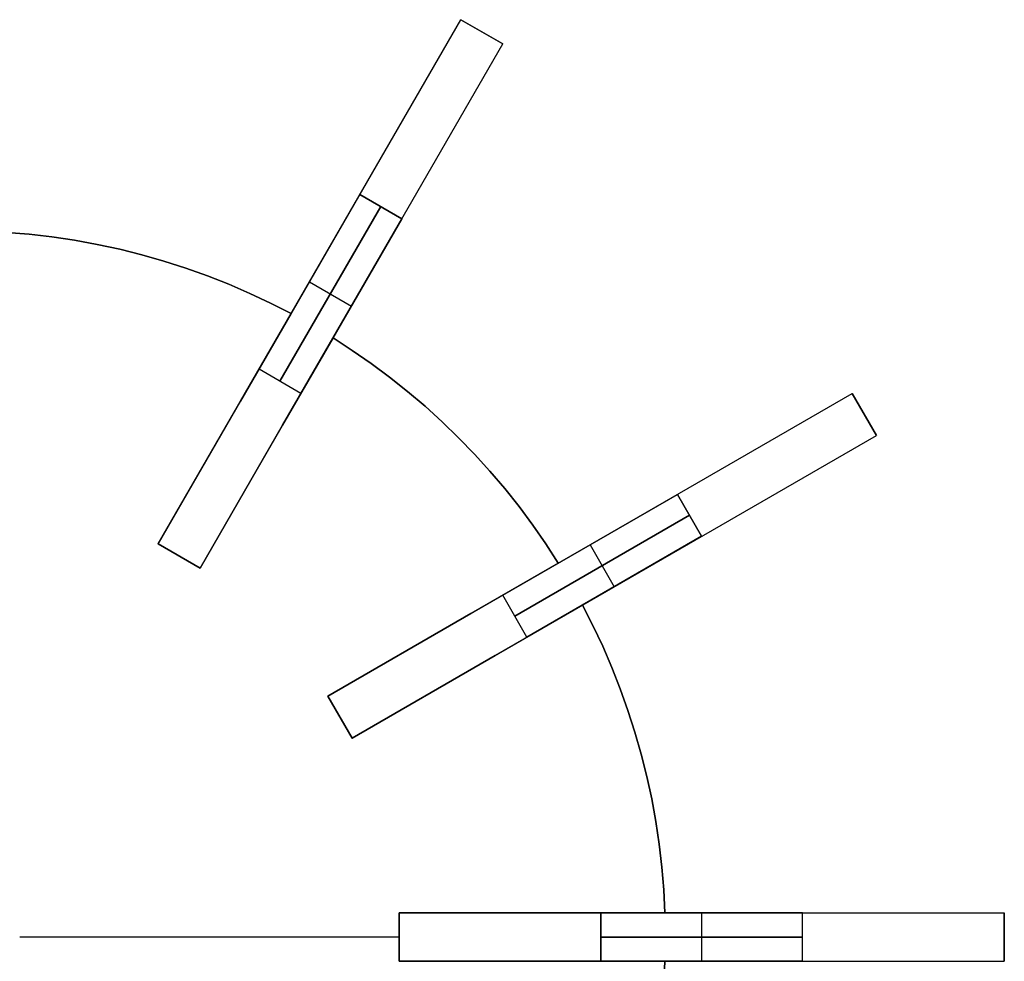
# Model space of a CAD drawing. Header units: millimetres. Extents: x 161 to 3923, y -487 to 1291.
# Tile 30 of 40: x 3055 to 3299, y 761 to 995. Entities that reach past the tile are written whole.
import ezdxf

# ---------------------------------------------------------------- set-up
doc = ezdxf.new("R2010")
doc.units = ezdxf.units.MM
doc.layers.add('Predeterminada', color=7, linetype='Continuous')

msp = doc.modelspace()

# ---------------------------------------------------------------- linework, layer by layer
at = {"layer": 'Predeterminada', "color": 254, "true_color": 0xf3e5b7}
for points in [[(3088.85, 864.62), (3163.85, 994.52)], [(3174.24, 988.52), (3163.85, 994.52)], [(3174.24, 988.52), (3163.85, 994.52)], [(3163.85, 994.52), (3174.24, 988.52)], [(3099.24, 858.62), (3174.24, 988.52)], [(3138.85, 951.22), (3113.85, 907.92)], [(3113.85, 907.92), (3138.85, 951.22)], [(3138.85, 951.22), (3149.24, 945.22)], [(3149.24, 945.22), (3138.85, 951.22)], [(3144.04, 948.22), (3119.04, 904.92)], [(3119.04, 904.92), (3144.04, 948.22)], [(3124.24, 901.92), (3149.24, 945.22)], [(3149.24, 945.22), (3124.24, 901.92)], [(3045.54, 942.12), (3051.22, 941.83), (3056.89, 941.36), (3062.54, 940.7), (3068.16, 939.86), (3073.76, 938.84), (3079.32, 937.64), (3084.83, 936.26), (3090.3, 934.7), (3095.72, 932.96), (3101.08, 931.05), (3106.37, 928.96), (3111.59, 926.7), (3116.73, 924.28), (3121.79, 921.69)], [(3121.79, 921.69), (3116.73, 924.28), (3111.59, 926.7), (3106.37, 928.96), (3101.08, 931.05), (3095.72, 932.96), (3090.3, 934.7), (3084.83, 936.26), (3079.32, 937.64), (3073.76, 938.84), (3068.16, 939.86), (3062.54, 940.7), (3056.89, 941.36), (3051.22, 941.83), (3045.54, 942.12)], [(3045.54, 942.12), (3051.22, 941.83), (3056.89, 941.36), (3062.54, 940.7), (3068.16, 939.86), (3073.76, 938.84), (3079.32, 937.64), (3084.83, 936.26), (3090.3, 934.7), (3095.72, 932.96), (3101.08, 931.05), (3106.37, 928.96), (3111.59, 926.7), (3116.73, 924.28), (3121.79, 921.69)], [(3126.35, 929.57), (3136.74, 923.57)], [(3126.35, 929.57), (3136.74, 923.57)], [(3121.79, 921.69), (3109.29, 900.02)], [(3109.29, 900.02), (3121.79, 921.69)], [(3119.68, 894.02), (3132.19, 915.69)], [(3132.19, 915.69), (3119.68, 894.02)], [(3132.19, 915.69), (3136.96, 912.6), (3141.63, 909.36), (3146.2, 905.96), (3150.65, 902.42), (3154.99, 898.74), (3159.2, 894.92), (3163.29, 890.96), (3167.24, 886.88), (3171.06, 882.67), (3174.74, 878.33), (3178.28, 873.88), (3181.68, 869.31), (3184.92, 864.64), (3188.01, 859.87)], [(3188.01, 859.87), (3184.92, 864.64), (3181.68, 869.31), (3178.28, 873.88), (3174.74, 878.33), (3171.06, 882.67), (3167.24, 886.88), (3163.29, 890.96), (3159.2, 894.92), (3154.99, 898.74), (3150.65, 902.42), (3146.2, 905.96), (3141.63, 909.36), (3136.96, 912.6), (3132.19, 915.69)], [(3132.19, 915.69), (3136.96, 912.6), (3141.63, 909.36), (3146.2, 905.96), (3150.65, 902.42), (3154.99, 898.74), (3159.2, 894.92), (3163.29, 890.96), (3167.24, 886.88), (3171.06, 882.67), (3174.74, 878.33), (3178.28, 873.88), (3181.68, 869.31), (3184.92, 864.64), (3188.01, 859.87)], [(3124.24, 901.92), (3113.85, 907.92)], [(3124.24, 901.92), (3113.85, 907.92)], [(3130.94, 826.92), (3260.84, 901.92)], [(3266.84, 891.52), (3260.84, 901.92)], [(3266.84, 891.52), (3260.84, 901.92)], [(3260.84, 901.92), (3266.84, 891.52)], [(3109.29, 900.02), (3088.85, 864.62)], [(3088.85, 864.62), (3109.29, 900.02)], [(3099.24, 858.62), (3119.68, 894.02)], [(3119.68, 894.02), (3099.24, 858.62)], [(3136.94, 816.52), (3266.84, 891.52)], [(3217.54, 876.92), (3174.24, 851.92)], [(3174.24, 851.92), (3217.54, 876.92)], [(3217.54, 876.92), (3223.54, 866.52)], [(3223.54, 866.52), (3217.54, 876.92)], [(3220.54, 871.72), (3177.24, 846.72)], [(3177.24, 846.72), (3220.54, 871.72)], [(3180.24, 841.52), (3223.54, 866.52)], [(3223.54, 866.52), (3180.24, 841.52)], [(3088.85, 864.62), (3099.24, 858.62)], [(3088.85, 864.62), (3099.24, 858.62)], [(3088.85, 864.62), (3099.24, 858.62)], [(3099.24, 858.62), (3088.85, 864.62)], [(3088.85, 864.62), (3099.24, 858.62)], [(3088.85, 864.62), (3099.24, 858.62)], [(3088.85, 864.62), (3099.24, 858.62)], [(3195.89, 864.42), (3201.89, 854.02)], [(3195.89, 864.42), (3201.89, 854.02)], [(3188.01, 859.87), (3166.34, 847.36)], [(3166.34, 847.36), (3188.01, 859.87)], [(3180.24, 841.52), (3174.24, 851.92)], [(3180.24, 841.52), (3174.24, 851.92)], [(3172.34, 836.96), (3194.01, 849.47)], [(3194.01, 849.47), (3172.34, 836.96)], [(3194.01, 849.47), (3196.6, 844.41), (3199.02, 839.27), (3201.28, 834.05), (3203.37, 828.75), (3205.28, 823.4), (3207.02, 817.98), (3208.58, 812.51), (3209.96, 807), (3211.16, 801.44), (3212.18, 795.84), (3213.02, 790.22), (3213.68, 784.57), (3214.15, 778.9), (3214.44, 773.22)], [(3214.44, 773.22), (3214.15, 778.9), (3213.68, 784.57), (3213.02, 790.22), (3212.18, 795.84), (3211.16, 801.44), (3209.96, 807), (3208.58, 812.51), (3207.02, 817.98), (3205.28, 823.4), (3203.37, 828.75), (3201.28, 834.05), (3199.02, 839.27), (3196.6, 844.41), (3194.01, 849.47)], [(3194.01, 849.47), (3196.6, 844.41), (3199.02, 839.27), (3201.28, 834.05), (3203.37, 828.75), (3205.28, 823.4), (3207.02, 817.98), (3208.58, 812.51), (3209.96, 807), (3211.16, 801.44), (3212.18, 795.84), (3213.02, 790.22), (3213.68, 784.57), (3214.15, 778.9), (3214.44, 773.22)], [(3166.34, 847.36), (3130.94, 826.92)], [(3130.94, 826.92), (3166.34, 847.36)], [(3136.94, 816.52), (3172.34, 836.96)], [(3172.34, 836.96), (3136.94, 816.52)], [(3130.94, 826.92), (3136.94, 816.52)], [(3130.94, 826.92), (3136.94, 816.52)], [(3130.94, 826.92), (3136.94, 816.52)], [(3136.94, 816.52), (3130.94, 826.92)], [(3130.94, 826.92), (3136.94, 816.52)], [(3130.94, 826.92), (3136.94, 816.52)], [(3148.54, 773.22), (3148.54, 761.22)], [(3148.54, 761.22), (3148.54, 773.22)], [(3148.54, 773.22), (3148.54, 761.22)], [(3148.54, 773.22), (3148.54, 761.22)], [(3189.42, 773.22), (3148.54, 773.22)], [(3148.54, 773.22), (3189.42, 773.22)], [(3148.54, 773.22), (3148.54, 761.22)], [(3148.54, 773.22), (3148.54, 761.22)], [(3148.54, 773.22), (3298.54, 773.22)], [(3214.44, 773.22), (3189.42, 773.22)], [(3189.42, 773.22), (3214.44, 773.22)], [(3248.54, 773.22), (3198.54, 773.22)], [(3198.54, 773.22), (3248.54, 773.22)], [(3198.54, 773.22), (3198.54, 761.22)], [(3198.54, 761.22), (3198.54, 773.22)], [(3223.54, 773.22), (3223.54, 761.22)], [(3223.54, 773.22), (3223.54, 761.22)], [(3248.54, 761.22), (3248.54, 773.22)], [(3248.54, 761.22), (3248.54, 773.22)], [(3298.54, 761.22), (3298.54, 773.22)], [(3298.54, 761.22), (3298.54, 773.22)], [(3298.54, 773.22), (3298.54, 761.22)], [(3148.54, 767.22), (3054.54, 767.22)], [(3148.54, 767.22), (3054.54, 767.22)], [(3248.54, 767.22), (3198.54, 767.22)], [(3198.54, 767.22), (3248.54, 767.22)], [(3148.54, 761.22), (3189.42, 761.22)], [(3189.42, 761.22), (3148.54, 761.22)], [(3148.54, 761.22), (3298.54, 761.22)], [(3189.42, 761.22), (3214.44, 761.22)], [(3214.44, 761.22), (3189.42, 761.22)], [(3214.44, 761.22), (3214.15, 755.54), (3213.68, 749.87), (3213.02, 744.22), (3212.18, 738.6), (3211.16, 733), (3209.96, 727.44), (3208.58, 721.93), (3207.02, 716.46), (3205.28, 711.04), (3203.37, 705.69), (3201.28, 700.4), (3199.02, 695.18), (3196.6, 690.03), (3194.01, 684.97)], [(3194.01, 684.97), (3196.6, 690.03), (3199.02, 695.18), (3201.28, 700.4), (3203.37, 705.69), (3205.28, 711.04), (3207.02, 716.46), (3208.58, 721.93), (3209.96, 727.44), (3211.16, 733), (3212.18, 738.6), (3213.02, 744.22), (3213.68, 749.87), (3214.15, 755.54), (3214.44, 761.22)], [(3214.44, 761.22), (3214.15, 755.54), (3213.68, 749.87), (3213.02, 744.22), (3212.18, 738.6), (3211.16, 733), (3209.96, 727.44), (3208.58, 721.93), (3207.02, 716.46), (3205.28, 711.04), (3203.37, 705.69), (3201.28, 700.4), (3199.02, 695.18), (3196.6, 690.03), (3194.01, 684.97)], [(3198.54, 761.22), (3248.54, 761.22)], [(3248.54, 761.22), (3198.54, 761.22)]]:
    msp.add_lwpolyline(points, dxfattribs=at)
at = {"layer": 'Predeterminada', "color": 254, "true_color": 0xf3e5b7, "extrusion": (0.866025, -0.5, 1.53665e-14)}
msp.add_lwpolyline([(2443.2, 1096.04), (2443.17, 1097.74), (2443.09, 1099.45), (2442.94, 1101.15), (2442.74, 1102.84), (2442.48, 1104.53), (2442.16, 1106.21), (2441.78, 1107.87), (2441.35, 1109.53), (2440.86, 1111.16), (2440.32, 1112.78), (2439.72, 1114.38), (2439.06, 1115.96), (2438.36, 1117.51), (2437.6, 1119.04), (2436.79, 1120.54), (2435.92, 1122.01), (2435.01, 1123.46), (2434.05, 1124.87), (2433.04, 1126.25), (2431.99, 1127.59), (2430.89, 1128.9), (2429.75, 1130.16), (2428.56, 1131.39), (2427.33, 1132.58), (2426.06, 1133.72), (2424.76, 1134.82), (2423.42, 1135.88), (2422.04, 1136.88), (2420.63, 1137.84), (2419.18, 1138.76), (2417.71, 1139.62), (2416.21, 1140.43), (2414.68, 1141.19), (2413.12, 1141.9), (2411.55, 1142.55), (2409.95, 1143.15), (2408.33, 1143.69), (2406.69, 1144.18), (2405.04, 1144.61), (2403.38, 1144.99), (2401.7, 1145.31), (2400.01, 1145.57), (2398.32, 1145.77), (2396.62, 1145.92), (2394.91, 1146.01), (2393.2, 1146.04)], dxfattribs=at)
at = {"layer": 'Predeterminada', "color": 254, "true_color": 0xf3e5b7, "extrusion": (0.866025, -0.5, -9.55219e-15)}
msp.add_lwpolyline([(2393.2, 696.04), (2394.91, 696.06), (2396.62, 696.15), (2398.32, 696.3), (2400.01, 696.5), (2401.7, 696.76), (2403.38, 697.08), (2405.04, 697.46), (2406.69, 697.89), (2408.33, 698.38), (2409.95, 698.92), (2411.55, 699.52), (2413.12, 700.18), (2414.68, 700.88), (2416.21, 701.64), (2417.71, 702.45), (2419.18, 703.31), (2420.63, 704.23), (2422.04, 705.19), (2423.42, 706.2), (2424.76, 707.25), (2426.06, 708.35), (2427.33, 709.49), (2428.56, 710.68), (2429.75, 711.91), (2430.89, 713.18), (2431.99, 714.48), (2433.04, 715.82), (2434.05, 717.2), (2435.01, 718.61), (2435.92, 720.06), (2436.79, 721.53), (2437.6, 723.03), (2438.36, 724.56), (2439.06, 726.12), (2439.72, 727.69), (2440.32, 729.29), (2440.86, 730.91), (2441.35, 732.55), (2441.78, 734.2), (2442.16, 735.86), (2442.48, 737.54), (2442.74, 739.23), (2442.94, 740.92), (2443.09, 742.62), (2443.17, 744.33), (2443.2, 746.04)], dxfattribs=at)
at = {"layer": 'Predeterminada', "color": 254, "true_color": 0xf3e5b7, "extrusion": (1, 0, 0)}
for points in [[(994.52, 746.04), (994.52, 1096.04)], [(991.52, 746.04), (991.52, 1096.04)], [(988.52, 746.04), (988.52, 1096.04)], [(929.57, 696.04), (929.57, 1146.04)], [(923.57, 696.04), (923.57, 1146.04)], [(921.69, 924.04), (921.69, 936.04)], [(915.69, 924.04), (915.69, 936.04)], [(901.92, 771.04), (901.92, 1121.04)], [(896.72, 771.04), (896.72, 1121.04)], [(891.52, 771.04), (891.52, 1121.04)], [(864.62, 924.04), (864.62, 746.04)], [(864.62, 1096.04), (864.62, 936.04)], [(864.42, 721.04), (864.42, 1171.04)], [(861.62, 924.04), (861.62, 746.04)], [(861.62, 1096.04), (861.62, 936.04)], [(859.87, 924.04), (859.87, 936.04)], [(858.62, 924.04), (858.62, 746.04)], [(858.62, 1096.04), (858.62, 936.04)], [(854.02, 721.04), (854.02, 1171.04)], [(849.47, 924.04), (849.47, 936.04)], [(826.92, 924.04), (826.92, 771.04)], [(826.92, 1121.04), (826.92, 936.04)], [(821.72, 924.04), (821.72, 771.04)], [(821.72, 1121.04), (821.72, 936.04)], [(816.52, 924.04), (816.52, 771.04)], [(816.52, 1121.04), (816.52, 936.04)], [(773.22, 924.04), (773.22, 796.04)], [(773.22, 1146.04), (773.22, 936.04)], [(773.22, 924.04), (773.22, 936.04)], [(773.22, 746.04), (773.22, 1196.04)], [(773.22, 796.04), (773.22, 1146.04)], [(767.22, 936.04), (767.22, 924.04)], [(767.22, 924.04), (767.22, 796.04)], [(767.22, 1146.04), (767.22, 936.04)], [(767.22, 796.04), (767.22, 1146.04)], [(761.22, 924.04), (761.22, 796.04)], [(761.22, 1146.04), (761.22, 936.04)], [(761.22, 924.04), (761.22, 936.04)], [(761.22, 746.04), (761.22, 1196.04)], [(761.22, 796.04), (761.22, 1146.04)]]:
    msp.add_lwpolyline(points, dxfattribs=at)
at = {"layer": 'Predeterminada', "color": 254, "true_color": 0xf3e5b7, "extrusion": (0.866025, -0.5, 2.22587e-13)}
msp.add_lwpolyline([(2443.2, 1096.04), (2443.17, 1097.74), (2443.09, 1099.45), (2442.94, 1101.15), (2442.74, 1102.84), (2442.48, 1104.53), (2442.16, 1106.21), (2441.78, 1107.87), (2441.35, 1109.53), (2440.86, 1111.16), (2440.32, 1112.78), (2439.72, 1114.38), (2439.06, 1115.96), (2438.36, 1117.51), (2437.6, 1119.04), (2436.79, 1120.54), (2435.92, 1122.01), (2435.01, 1123.46), (2434.05, 1124.87), (2433.04, 1126.25), (2431.99, 1127.59), (2430.89, 1128.9), (2429.75, 1130.16), (2428.56, 1131.39), (2427.33, 1132.58), (2426.06, 1133.72), (2424.76, 1134.82), (2423.42, 1135.88), (2422.04, 1136.88), (2420.63, 1137.84), (2419.18, 1138.76), (2417.71, 1139.62), (2416.21, 1140.43), (2414.68, 1141.19), (2413.12, 1141.9), (2411.55, 1142.55), (2409.95, 1143.15), (2408.33, 1143.69), (2406.69, 1144.18), (2405.04, 1144.61), (2403.38, 1144.99), (2401.7, 1145.31), (2400.01, 1145.57), (2398.32, 1145.77), (2396.62, 1145.92), (2394.91, 1146.01), (2393.2, 1146.04)], dxfattribs=at)
at = {"layer": 'Predeterminada', "color": 254, "true_color": 0xf3e5b7, "extrusion": (0.866025, -0.5, 2.40384e-13)}
msp.add_lwpolyline([(2393.2, 696.04), (2394.91, 696.06), (2396.62, 696.15), (2398.32, 696.3), (2400.01, 696.5), (2401.7, 696.76), (2403.38, 697.08), (2405.04, 697.46), (2406.69, 697.89), (2408.33, 698.38), (2409.95, 698.92), (2411.55, 699.52), (2413.12, 700.18), (2414.68, 700.88), (2416.21, 701.64), (2417.71, 702.45), (2419.18, 703.31), (2420.63, 704.23), (2422.04, 705.19), (2423.42, 706.2), (2424.76, 707.25), (2426.06, 708.35), (2427.33, 709.49), (2428.56, 710.68), (2429.75, 711.91), (2430.89, 713.18), (2431.99, 714.48), (2433.04, 715.82), (2434.05, 717.2), (2435.01, 718.61), (2435.92, 720.06), (2436.79, 721.53), (2437.6, 723.03), (2438.36, 724.56), (2439.06, 726.12), (2439.72, 727.69), (2440.32, 729.29), (2440.86, 730.91), (2441.35, 732.55), (2441.78, 734.2), (2442.16, 735.86), (2442.48, 737.54), (2442.74, 739.23), (2442.94, 740.92), (2443.09, 742.62), (2443.17, 744.33), (2443.2, 746.04)], dxfattribs=at)
at = {"layer": 'Predeterminada', "color": 254, "true_color": 0xf3e5b7, "extrusion": (0.866025, -0.5, 1.14979e-14)}
msp.add_lwpolyline([(2443.2, 1096.04), (2443.17, 1097.74), (2443.09, 1099.45), (2442.94, 1101.15), (2442.74, 1102.84), (2442.48, 1104.53), (2442.16, 1106.21), (2441.78, 1107.87), (2441.35, 1109.53), (2440.86, 1111.16), (2440.32, 1112.78), (2439.72, 1114.38), (2439.06, 1115.96), (2438.36, 1117.51), (2437.6, 1119.04), (2436.79, 1120.54), (2435.92, 1122.01), (2435.01, 1123.46), (2434.05, 1124.87), (2433.04, 1126.25), (2431.99, 1127.59), (2430.89, 1128.9), (2429.75, 1130.16), (2428.56, 1131.39), (2427.33, 1132.58), (2426.06, 1133.72), (2424.76, 1134.82), (2423.42, 1135.88), (2422.04, 1136.88), (2420.63, 1137.84), (2419.18, 1138.76), (2417.71, 1139.62), (2416.21, 1140.43), (2414.68, 1141.19), (2413.12, 1141.9), (2411.55, 1142.55), (2409.95, 1143.15), (2408.33, 1143.69), (2406.69, 1144.18), (2405.04, 1144.61), (2403.38, 1144.99), (2401.7, 1145.31), (2400.01, 1145.57), (2398.32, 1145.77), (2396.62, 1145.92), (2394.91, 1146.01), (2393.2, 1146.04)], dxfattribs=at)
at = {"layer": 'Predeterminada', "color": 254, "true_color": 0xf3e5b7, "extrusion": (0.866025, -0.5, -8.83495e-15)}
msp.add_lwpolyline([(2393.2, 696.04), (2394.91, 696.06), (2396.62, 696.15), (2398.32, 696.3), (2400.01, 696.5), (2401.7, 696.76), (2403.38, 697.08), (2405.04, 697.46), (2406.69, 697.89), (2408.33, 698.38), (2409.95, 698.92), (2411.55, 699.52), (2413.12, 700.18), (2414.68, 700.88), (2416.21, 701.64), (2417.71, 702.45), (2419.18, 703.31), (2420.63, 704.23), (2422.04, 705.19), (2423.42, 706.2), (2424.76, 707.25), (2426.06, 708.35), (2427.33, 709.49), (2428.56, 710.68), (2429.75, 711.91), (2430.89, 713.18), (2431.99, 714.48), (2433.04, 715.82), (2434.05, 717.2), (2435.01, 718.61), (2435.92, 720.06), (2436.79, 721.53), (2437.6, 723.03), (2438.36, 724.56), (2439.06, 726.12), (2439.72, 727.69), (2440.32, 729.29), (2440.86, 730.91), (2441.35, 732.55), (2441.78, 734.2), (2442.16, 735.86), (2442.48, 737.54), (2442.74, 739.23), (2442.94, 740.92), (2443.09, 742.62), (2443.17, 744.33), (2443.2, 746.04)], dxfattribs=at)
at = {"layer": 'Predeterminada', "color": 254, "true_color": 0xf3e5b7, "extrusion": (0.866025, -0.5, 1.97118e-14)}
msp.add_lwpolyline([(2293.2, 746.04), (2293.23, 744.33), (2293.32, 742.62), (2293.47, 740.92), (2293.67, 739.23), (2293.93, 737.54), (2294.25, 735.86), (2294.63, 734.2), (2295.06, 732.55), (2295.55, 730.91), (2296.09, 729.29), (2296.69, 727.69), (2297.34, 726.12), (2298.05, 724.56), (2298.81, 723.03), (2299.62, 721.53), (2300.48, 720.06), (2301.39, 718.61), (2302.36, 717.2), (2303.36, 715.82), (2304.42, 714.48), (2305.52, 713.18), (2306.66, 711.91), (2307.85, 710.68), (2309.08, 709.49), (2310.34, 708.35), (2311.65, 707.25), (2312.99, 706.2), (2314.37, 705.19), (2315.78, 704.23), (2317.22, 703.31), (2318.7, 702.45), (2320.2, 701.64), (2321.73, 700.88), (2323.28, 700.18), (2324.86, 699.52), (2326.46, 698.92), (2328.08, 698.38), (2329.71, 697.89), (2331.37, 697.46), (2333.03, 697.08), (2334.71, 696.76), (2336.4, 696.5), (2338.09, 696.3), (2339.79, 696.15), (2341.5, 696.06), (2343.2, 696.04)], dxfattribs=at)
at = {"layer": 'Predeterminada', "color": 254, "true_color": 0xf3e5b7, "extrusion": (0.866025, -0.5, -8.02806e-15)}
msp.add_lwpolyline([(2343.2, 1146.04), (2341.5, 1146.01), (2339.79, 1145.92), (2338.09, 1145.77), (2336.4, 1145.57), (2334.71, 1145.31), (2333.03, 1144.99), (2331.37, 1144.61), (2329.71, 1144.18), (2328.08, 1143.69), (2326.46, 1143.15), (2324.86, 1142.55), (2323.28, 1141.9), (2321.73, 1141.19), (2320.2, 1140.43), (2318.7, 1139.62), (2317.22, 1138.76), (2315.78, 1137.84), (2314.37, 1136.88), (2312.99, 1135.88), (2311.65, 1134.82), (2310.34, 1133.72), (2309.08, 1132.58), (2307.85, 1131.39), (2306.66, 1130.16), (2305.52, 1128.9), (2304.42, 1127.59), (2303.36, 1126.25), (2302.36, 1124.87), (2301.39, 1123.46), (2300.48, 1122.01), (2299.62, 1120.54), (2298.81, 1119.04), (2298.05, 1117.51), (2297.34, 1115.96), (2296.69, 1114.38), (2296.09, 1112.78), (2295.55, 1111.16), (2295.06, 1109.53), (2294.63, 1107.87), (2294.25, 1106.21), (2293.93, 1104.53), (2293.67, 1102.84), (2293.47, 1101.15), (2293.32, 1099.45), (2293.23, 1097.74), (2293.2, 1096.04)], dxfattribs=at)
at = {"layer": 'Predeterminada', "color": 254, "true_color": 0xf3e5b7, "extrusion": (0.866025, -0.5, -2.42736e-13)}
msp.add_lwpolyline([(2293.2, 746.04), (2293.23, 744.33), (2293.32, 742.62), (2293.47, 740.92), (2293.67, 739.23), (2293.93, 737.54), (2294.25, 735.86), (2294.63, 734.2), (2295.06, 732.55), (2295.55, 730.91), (2296.09, 729.29), (2296.69, 727.69), (2297.34, 726.12), (2298.05, 724.56), (2298.81, 723.03), (2299.62, 721.53), (2300.48, 720.06), (2301.39, 718.61), (2302.36, 717.2), (2303.36, 715.82), (2304.42, 714.48), (2305.52, 713.18), (2306.66, 711.91), (2307.85, 710.68), (2309.08, 709.49), (2310.34, 708.35), (2311.65, 707.25), (2312.99, 706.2), (2314.37, 705.19), (2315.78, 704.23), (2317.22, 703.31), (2318.7, 702.45), (2320.2, 701.64), (2321.73, 700.88), (2323.28, 700.18), (2324.86, 699.52), (2326.46, 698.92), (2328.08, 698.38), (2329.71, 697.89), (2331.37, 697.46), (2333.03, 697.08), (2334.71, 696.76), (2336.4, 696.5), (2338.09, 696.3), (2339.79, 696.15), (2341.5, 696.06), (2343.2, 696.04)], dxfattribs=at)
at = {"layer": 'Predeterminada', "color": 254, "true_color": 0xf3e5b7, "extrusion": (0.866025, -0.5, 2.23836e-13)}
msp.add_lwpolyline([(2343.2, 1146.04), (2341.5, 1146.01), (2339.79, 1145.92), (2338.09, 1145.77), (2336.4, 1145.57), (2334.71, 1145.31), (2333.03, 1144.99), (2331.37, 1144.61), (2329.71, 1144.18), (2328.08, 1143.69), (2326.46, 1143.15), (2324.86, 1142.55), (2323.28, 1141.9), (2321.73, 1141.19), (2320.2, 1140.43), (2318.7, 1139.62), (2317.22, 1138.76), (2315.78, 1137.84), (2314.37, 1136.88), (2312.99, 1135.88), (2311.65, 1134.82), (2310.34, 1133.72), (2309.08, 1132.58), (2307.85, 1131.39), (2306.66, 1130.16), (2305.52, 1128.9), (2304.42, 1127.59), (2303.36, 1126.25), (2302.36, 1124.87), (2301.39, 1123.46), (2300.48, 1122.01), (2299.62, 1120.54), (2298.81, 1119.04), (2298.05, 1117.51), (2297.34, 1115.96), (2296.69, 1114.38), (2296.09, 1112.78), (2295.55, 1111.16), (2295.06, 1109.53), (2294.63, 1107.87), (2294.25, 1106.21), (2293.93, 1104.53), (2293.67, 1102.84), (2293.47, 1101.15), (2293.32, 1099.45), (2293.23, 1097.74), (2293.2, 1096.04)], dxfattribs=at)
at = {"layer": 'Predeterminada', "color": 254, "true_color": 0xf3e5b7, "extrusion": (0.866025, -0.5, -6.48538e-14)}
msp.add_lwpolyline([(2293.2, 746.04), (2293.23, 744.33), (2293.32, 742.62), (2293.47, 740.92), (2293.67, 739.23), (2293.93, 737.54), (2294.25, 735.86), (2294.63, 734.2), (2295.06, 732.55), (2295.55, 730.91), (2296.09, 729.29), (2296.69, 727.69), (2297.34, 726.12), (2298.05, 724.56), (2298.81, 723.03), (2299.62, 721.53), (2300.48, 720.06), (2301.39, 718.61), (2302.36, 717.2), (2303.36, 715.82), (2304.42, 714.48), (2305.52, 713.18), (2306.66, 711.91), (2307.85, 710.68), (2309.08, 709.49), (2310.34, 708.35), (2311.65, 707.25), (2312.99, 706.2), (2314.37, 705.19), (2315.78, 704.23), (2317.22, 703.31), (2318.7, 702.45), (2320.2, 701.64), (2321.73, 700.88), (2323.28, 700.18), (2324.86, 699.52), (2326.46, 698.92), (2328.08, 698.38), (2329.71, 697.89), (2331.37, 697.46), (2333.03, 697.08), (2334.71, 696.76), (2336.4, 696.5), (2338.09, 696.3), (2339.79, 696.15), (2341.5, 696.06), (2343.2, 696.04)], dxfattribs=at)
at = {"layer": 'Predeterminada', "color": 254, "true_color": 0xf3e5b7, "extrusion": (0.866025, -0.5, 8.98047e-14)}
msp.add_lwpolyline([(2343.2, 1146.04), (2341.5, 1146.01), (2339.79, 1145.92), (2338.09, 1145.77), (2336.4, 1145.57), (2334.71, 1145.31), (2333.03, 1144.99), (2331.37, 1144.61), (2329.71, 1144.18), (2328.08, 1143.69), (2326.46, 1143.15), (2324.86, 1142.55), (2323.28, 1141.9), (2321.73, 1141.19), (2320.2, 1140.43), (2318.7, 1139.62), (2317.22, 1138.76), (2315.78, 1137.84), (2314.37, 1136.88), (2312.99, 1135.88), (2311.65, 1134.82), (2310.34, 1133.72), (2309.08, 1132.58), (2307.85, 1131.39), (2306.66, 1130.16), (2305.52, 1128.9), (2304.42, 1127.59), (2303.36, 1126.25), (2302.36, 1124.87), (2301.39, 1123.46), (2300.48, 1122.01), (2299.62, 1120.54), (2298.81, 1119.04), (2298.05, 1117.51), (2297.34, 1115.96), (2296.69, 1114.38), (2296.09, 1112.78), (2295.55, 1111.16), (2295.06, 1109.53), (2294.63, 1107.87), (2294.25, 1106.21), (2293.93, 1104.53), (2293.67, 1102.84), (2293.47, 1101.15), (2293.32, 1099.45), (2293.23, 1097.74), (2293.2, 1096.04)], dxfattribs=at)
at = {"layer": 'Predeterminada', "color": 254, "true_color": 0xf3e5b7, "extrusion": (-0.5, 0.866025, 2.71143e-14)}
msp.add_lwpolyline([(-3274.93, 1121.04), (-3274.9, 1122.74), (-3274.81, 1124.45), (-3274.67, 1126.15), (-3274.46, 1127.84), (-3274.2, 1129.53), (-3273.88, 1131.21), (-3273.51, 1132.87), (-3273.08, 1134.53), (-3272.59, 1136.16), (-3272.04, 1137.78), (-3271.44, 1139.38), (-3270.79, 1140.96), (-3270.08, 1142.51), (-3269.32, 1144.04), (-3268.51, 1145.54), (-3267.65, 1147.01), (-3266.74, 1148.46), (-3265.78, 1149.87), (-3264.77, 1151.25), (-3263.72, 1152.59), (-3262.62, 1153.9), (-3261.47, 1155.16), (-3260.29, 1156.39), (-3259.06, 1157.58), (-3257.79, 1158.72), (-3256.49, 1159.82), (-3255.14, 1160.88), (-3253.76, 1161.88), (-3252.35, 1162.84), (-3250.91, 1163.76), (-3249.44, 1164.62), (-3247.93, 1165.43), (-3246.4, 1166.19), (-3244.85, 1166.9), (-3243.27, 1167.55), (-3241.67, 1168.15), (-3240.06, 1168.69), (-3238.42, 1169.18), (-3236.77, 1169.61), (-3235.1, 1169.99), (-3233.43, 1170.31), (-3231.74, 1170.57), (-3230.04, 1170.77), (-3228.34, 1170.92), (-3226.64, 1171.01), (-3224.93, 1171.04)], dxfattribs=at)
at = {"layer": 'Predeterminada', "color": 254, "true_color": 0xf3e5b7, "extrusion": (-0.5, 0.866025, -2.18326e-14)}
msp.add_lwpolyline([(-3224.93, 721.04), (-3226.64, 721.06), (-3228.34, 721.15), (-3230.04, 721.3), (-3231.74, 721.5), (-3233.43, 721.76), (-3235.1, 722.08), (-3236.77, 722.46), (-3238.42, 722.89), (-3240.06, 723.38), (-3241.67, 723.92), (-3243.27, 724.52), (-3244.85, 725.18), (-3246.4, 725.88), (-3247.93, 726.64), (-3249.44, 727.45), (-3250.91, 728.31), (-3252.35, 729.23), (-3253.76, 730.19), (-3255.14, 731.2), (-3256.49, 732.25), (-3257.79, 733.35), (-3259.06, 734.49), (-3260.29, 735.68), (-3261.47, 736.91), (-3262.62, 738.18), (-3263.72, 739.48), (-3264.77, 740.82), (-3265.78, 742.2), (-3266.74, 743.61), (-3267.65, 745.06), (-3268.51, 746.53), (-3269.32, 748.03), (-3270.08, 749.56), (-3270.79, 751.12), (-3271.44, 752.69), (-3272.04, 754.29), (-3272.59, 755.91), (-3273.08, 757.55), (-3273.51, 759.2), (-3273.88, 760.86), (-3274.2, 762.54), (-3274.46, 764.23), (-3274.67, 765.92), (-3274.81, 767.62), (-3274.9, 769.33), (-3274.93, 771.04)], dxfattribs=at)
at = {"layer": 'Predeterminada', "color": 254, "true_color": 0xf3e5b7, "extrusion": (-0.5, 0.866025, 1.13365e-15)}
msp.add_lwpolyline([(-3274.93, 1121.04), (-3274.9, 1122.74), (-3274.81, 1124.45), (-3274.67, 1126.15), (-3274.46, 1127.84), (-3274.2, 1129.53), (-3273.88, 1131.21), (-3273.51, 1132.87), (-3273.08, 1134.53), (-3272.59, 1136.16), (-3272.04, 1137.78), (-3271.44, 1139.38), (-3270.79, 1140.96), (-3270.08, 1142.51), (-3269.32, 1144.04), (-3268.51, 1145.54), (-3267.65, 1147.01), (-3266.74, 1148.46), (-3265.78, 1149.87), (-3264.77, 1151.25), (-3263.72, 1152.59), (-3262.62, 1153.9), (-3261.47, 1155.16), (-3260.29, 1156.39), (-3259.06, 1157.58), (-3257.79, 1158.72), (-3256.49, 1159.82), (-3255.14, 1160.88), (-3253.76, 1161.88), (-3252.35, 1162.84), (-3250.91, 1163.76), (-3249.44, 1164.62), (-3247.93, 1165.43), (-3246.4, 1166.19), (-3244.85, 1166.9), (-3243.27, 1167.55), (-3241.67, 1168.15), (-3240.06, 1168.69), (-3238.42, 1169.18), (-3236.77, 1169.61), (-3235.1, 1169.99), (-3233.43, 1170.31), (-3231.74, 1170.57), (-3230.04, 1170.77), (-3228.34, 1170.92), (-3226.64, 1171.01), (-3224.93, 1171.04)], dxfattribs=at)
at = {"layer": 'Predeterminada', "color": 254, "true_color": 0xf3e5b7, "extrusion": (-0.5, 0.866025, 4.25452e-15)}
msp.add_lwpolyline([(-3224.93, 721.04), (-3226.64, 721.06), (-3228.34, 721.15), (-3230.04, 721.3), (-3231.74, 721.5), (-3233.43, 721.76), (-3235.1, 722.08), (-3236.77, 722.46), (-3238.42, 722.89), (-3240.06, 723.38), (-3241.67, 723.92), (-3243.27, 724.52), (-3244.85, 725.18), (-3246.4, 725.88), (-3247.93, 726.64), (-3249.44, 727.45), (-3250.91, 728.31), (-3252.35, 729.23), (-3253.76, 730.19), (-3255.14, 731.2), (-3256.49, 732.25), (-3257.79, 733.35), (-3259.06, 734.49), (-3260.29, 735.68), (-3261.47, 736.91), (-3262.62, 738.18), (-3263.72, 739.48), (-3264.77, 740.82), (-3265.78, 742.2), (-3266.74, 743.61), (-3267.65, 745.06), (-3268.51, 746.53), (-3269.32, 748.03), (-3270.08, 749.56), (-3270.79, 751.12), (-3271.44, 752.69), (-3272.04, 754.29), (-3272.59, 755.91), (-3273.08, 757.55), (-3273.51, 759.2), (-3273.88, 760.86), (-3274.2, 762.54), (-3274.46, 764.23), (-3274.67, 765.92), (-3274.81, 767.62), (-3274.9, 769.33), (-3274.93, 771.04)], dxfattribs=at)
at = {"layer": 'Predeterminada', "color": 254, "true_color": 0xf3e5b7, "extrusion": (-0.5, 0.866025, 2.37362e-14)}
msp.add_lwpolyline([(-3274.93, 1121.04), (-3274.9, 1122.74), (-3274.81, 1124.45), (-3274.67, 1126.15), (-3274.46, 1127.84), (-3274.2, 1129.53), (-3273.88, 1131.21), (-3273.51, 1132.87), (-3273.08, 1134.53), (-3272.59, 1136.16), (-3272.04, 1137.78), (-3271.44, 1139.38), (-3270.79, 1140.96), (-3270.08, 1142.51), (-3269.32, 1144.04), (-3268.51, 1145.54), (-3267.65, 1147.01), (-3266.74, 1148.46), (-3265.78, 1149.87), (-3264.77, 1151.25), (-3263.72, 1152.59), (-3262.62, 1153.9), (-3261.47, 1155.16), (-3260.29, 1156.39), (-3259.06, 1157.58), (-3257.79, 1158.72), (-3256.49, 1159.82), (-3255.14, 1160.88), (-3253.76, 1161.88), (-3252.35, 1162.84), (-3250.91, 1163.76), (-3249.44, 1164.62), (-3247.93, 1165.43), (-3246.4, 1166.19), (-3244.85, 1166.9), (-3243.27, 1167.55), (-3241.67, 1168.15), (-3240.06, 1168.69), (-3238.42, 1169.18), (-3236.77, 1169.61), (-3235.1, 1169.99), (-3233.43, 1170.31), (-3231.74, 1170.57), (-3230.04, 1170.77), (-3228.34, 1170.92), (-3226.64, 1171.01), (-3224.93, 1171.04)], dxfattribs=at)
at = {"layer": 'Predeterminada', "color": 254, "true_color": 0xf3e5b7, "extrusion": (-0.5, 0.866025, -2.18339e-14)}
msp.add_lwpolyline([(-3224.93, 721.04), (-3226.64, 721.06), (-3228.34, 721.15), (-3230.04, 721.3), (-3231.74, 721.5), (-3233.43, 721.76), (-3235.1, 722.08), (-3236.77, 722.46), (-3238.42, 722.89), (-3240.06, 723.38), (-3241.67, 723.92), (-3243.27, 724.52), (-3244.85, 725.18), (-3246.4, 725.88), (-3247.93, 726.64), (-3249.44, 727.45), (-3250.91, 728.31), (-3252.35, 729.23), (-3253.76, 730.19), (-3255.14, 731.2), (-3256.49, 732.25), (-3257.79, 733.35), (-3259.06, 734.49), (-3260.29, 735.68), (-3261.47, 736.91), (-3262.62, 738.18), (-3263.72, 739.48), (-3264.77, 740.82), (-3265.78, 742.2), (-3266.74, 743.61), (-3267.65, 745.06), (-3268.51, 746.53), (-3269.32, 748.03), (-3270.08, 749.56), (-3270.79, 751.12), (-3271.44, 752.69), (-3272.04, 754.29), (-3272.59, 755.91), (-3273.08, 757.55), (-3273.51, 759.2), (-3273.88, 760.86), (-3274.2, 762.54), (-3274.46, 764.23), (-3274.67, 765.92), (-3274.81, 767.62), (-3274.9, 769.33), (-3274.93, 771.04)], dxfattribs=at)
at = {"layer": 'Predeterminada', "color": 254, "true_color": 0xf3e5b7, "extrusion": (-0.5, 0.866025, 9.38603e-15)}
msp.add_lwpolyline([(-3124.93, 771.04), (-3124.96, 769.33), (-3125.05, 767.62), (-3125.19, 765.92), (-3125.4, 764.23), (-3125.66, 762.54), (-3125.98, 760.86), (-3126.35, 759.2), (-3126.78, 757.55), (-3127.27, 755.91), (-3127.82, 754.29), (-3128.42, 752.69), (-3129.07, 751.12), (-3129.78, 749.56), (-3130.54, 748.03), (-3131.35, 746.53), (-3132.21, 745.06), (-3133.12, 743.61), (-3134.08, 742.2), (-3135.09, 740.82), (-3136.15, 739.48), (-3137.25, 738.18), (-3138.39, 736.91), (-3139.58, 735.68), (-3140.8, 734.49), (-3142.07, 733.35), (-3143.38, 732.25), (-3144.72, 731.2), (-3146.1, 730.19), (-3147.51, 729.23), (-3148.95, 728.31), (-3150.43, 727.45), (-3151.93, 726.64), (-3153.46, 725.88), (-3155.01, 725.18), (-3156.59, 724.52), (-3158.19, 723.92), (-3159.8, 723.38), (-3161.44, 722.89), (-3163.09, 722.46), (-3164.76, 722.08), (-3166.44, 721.76), (-3168.12, 721.5), (-3169.82, 721.3), (-3171.52, 721.15), (-3173.22, 721.06), (-3174.93, 721.04)], dxfattribs=at)
at = {"layer": 'Predeterminada', "color": 254, "true_color": 0xf3e5b7, "extrusion": (-0.5, 0.866025, -2.28393e-14)}
msp.add_lwpolyline([(-3174.93, 1171.04), (-3173.22, 1171.01), (-3171.52, 1170.92), (-3169.82, 1170.77), (-3168.12, 1170.57), (-3166.44, 1170.31), (-3164.76, 1169.99), (-3163.09, 1169.61), (-3161.44, 1169.18), (-3159.8, 1168.69), (-3158.19, 1168.15), (-3156.59, 1167.55), (-3155.01, 1166.9), (-3153.46, 1166.19), (-3151.93, 1165.43), (-3150.43, 1164.62), (-3148.95, 1163.76), (-3147.51, 1162.84), (-3146.1, 1161.88), (-3144.72, 1160.88), (-3143.38, 1159.82), (-3142.07, 1158.72), (-3140.8, 1157.58), (-3139.58, 1156.39), (-3138.39, 1155.16), (-3137.25, 1153.9), (-3136.15, 1152.59), (-3135.09, 1151.25), (-3134.08, 1149.87), (-3133.12, 1148.46), (-3132.21, 1147.01), (-3131.35, 1145.54), (-3130.54, 1144.04), (-3129.78, 1142.51), (-3129.07, 1140.96), (-3128.42, 1139.38), (-3127.82, 1137.78), (-3127.27, 1136.16), (-3126.78, 1134.53), (-3126.35, 1132.87), (-3125.98, 1131.21), (-3125.66, 1129.53), (-3125.4, 1127.84), (-3125.19, 1126.15), (-3125.05, 1124.45), (-3124.96, 1122.74), (-3124.93, 1121.04)], dxfattribs=at)
at = {"layer": 'Predeterminada', "color": 254, "true_color": 0xf3e5b7, "extrusion": (-0.5, 0.866025, -1.61604e-15)}
msp.add_lwpolyline([(-3124.93, 771.04), (-3124.96, 769.33), (-3125.05, 767.62), (-3125.19, 765.92), (-3125.4, 764.23), (-3125.66, 762.54), (-3125.98, 760.86), (-3126.35, 759.2), (-3126.78, 757.55), (-3127.27, 755.91), (-3127.82, 754.29), (-3128.42, 752.69), (-3129.07, 751.12), (-3129.78, 749.56), (-3130.54, 748.03), (-3131.35, 746.53), (-3132.21, 745.06), (-3133.12, 743.61), (-3134.08, 742.2), (-3135.09, 740.82), (-3136.15, 739.48), (-3137.25, 738.18), (-3138.39, 736.91), (-3139.58, 735.68), (-3140.8, 734.49), (-3142.07, 733.35), (-3143.38, 732.25), (-3144.72, 731.2), (-3146.1, 730.19), (-3147.51, 729.23), (-3148.95, 728.31), (-3150.43, 727.45), (-3151.93, 726.64), (-3153.46, 725.88), (-3155.01, 725.18), (-3156.59, 724.52), (-3158.19, 723.92), (-3159.8, 723.38), (-3161.44, 722.89), (-3163.09, 722.46), (-3164.76, 722.08), (-3166.44, 721.76), (-3168.12, 721.5), (-3169.82, 721.3), (-3171.52, 721.15), (-3173.22, 721.06), (-3174.93, 721.04)], dxfattribs=at)
at = {"layer": 'Predeterminada', "color": 254, "true_color": 0xf3e5b7, "extrusion": (-0.5, 0.866025, -3.3056e-15)}
msp.add_lwpolyline([(-3174.93, 1171.04), (-3173.22, 1171.01), (-3171.52, 1170.92), (-3169.82, 1170.77), (-3168.12, 1170.57), (-3166.44, 1170.31), (-3164.76, 1169.99), (-3163.09, 1169.61), (-3161.44, 1169.18), (-3159.8, 1168.69), (-3158.19, 1168.15), (-3156.59, 1167.55), (-3155.01, 1166.9), (-3153.46, 1166.19), (-3151.93, 1165.43), (-3150.43, 1164.62), (-3148.95, 1163.76), (-3147.51, 1162.84), (-3146.1, 1161.88), (-3144.72, 1160.88), (-3143.38, 1159.82), (-3142.07, 1158.72), (-3140.8, 1157.58), (-3139.58, 1156.39), (-3138.39, 1155.16), (-3137.25, 1153.9), (-3136.15, 1152.59), (-3135.09, 1151.25), (-3134.08, 1149.87), (-3133.12, 1148.46), (-3132.21, 1147.01), (-3131.35, 1145.54), (-3130.54, 1144.04), (-3129.78, 1142.51), (-3129.07, 1140.96), (-3128.42, 1139.38), (-3127.82, 1137.78), (-3127.27, 1136.16), (-3126.78, 1134.53), (-3126.35, 1132.87), (-3125.98, 1131.21), (-3125.66, 1129.53), (-3125.4, 1127.84), (-3125.19, 1126.15), (-3125.05, 1124.45), (-3124.96, 1122.74), (-3124.93, 1121.04)], dxfattribs=at)
at = {"layer": 'Predeterminada', "color": 254, "true_color": 0xf3e5b7, "extrusion": (-0.5, 0.866025, 2.17527e-14)}
msp.add_lwpolyline([(-3124.93, 771.04), (-3124.96, 769.33), (-3125.05, 767.62), (-3125.19, 765.92), (-3125.4, 764.23), (-3125.66, 762.54), (-3125.98, 760.86), (-3126.35, 759.2), (-3126.78, 757.55), (-3127.27, 755.91), (-3127.82, 754.29), (-3128.42, 752.69), (-3129.07, 751.12), (-3129.78, 749.56), (-3130.54, 748.03), (-3131.35, 746.53), (-3132.21, 745.06), (-3133.12, 743.61), (-3134.08, 742.2), (-3135.09, 740.82), (-3136.15, 739.48), (-3137.25, 738.18), (-3138.39, 736.91), (-3139.58, 735.68), (-3140.8, 734.49), (-3142.07, 733.35), (-3143.38, 732.25), (-3144.72, 731.2), (-3146.1, 730.19), (-3147.51, 729.23), (-3148.95, 728.31), (-3150.43, 727.45), (-3151.93, 726.64), (-3153.46, 725.88), (-3155.01, 725.18), (-3156.59, 724.52), (-3158.19, 723.92), (-3159.8, 723.38), (-3161.44, 722.89), (-3163.09, 722.46), (-3164.76, 722.08), (-3166.44, 721.76), (-3168.12, 721.5), (-3169.82, 721.3), (-3171.52, 721.15), (-3173.22, 721.06), (-3174.93, 721.04)], dxfattribs=at)
at = {"layer": 'Predeterminada', "color": 254, "true_color": 0xf3e5b7, "extrusion": (-0.5, 0.866025, -2.09382e-14)}
msp.add_lwpolyline([(-3174.93, 1171.04), (-3173.22, 1171.01), (-3171.52, 1170.92), (-3169.82, 1170.77), (-3168.12, 1170.57), (-3166.44, 1170.31), (-3164.76, 1169.99), (-3163.09, 1169.61), (-3161.44, 1169.18), (-3159.8, 1168.69), (-3158.19, 1168.15), (-3156.59, 1167.55), (-3155.01, 1166.9), (-3153.46, 1166.19), (-3151.93, 1165.43), (-3150.43, 1164.62), (-3148.95, 1163.76), (-3147.51, 1162.84), (-3146.1, 1161.88), (-3144.72, 1160.88), (-3143.38, 1159.82), (-3142.07, 1158.72), (-3140.8, 1157.58), (-3139.58, 1156.39), (-3138.39, 1155.16), (-3137.25, 1153.9), (-3136.15, 1152.59), (-3135.09, 1151.25), (-3134.08, 1149.87), (-3133.12, 1148.46), (-3132.21, 1147.01), (-3131.35, 1145.54), (-3130.54, 1144.04), (-3129.78, 1142.51), (-3129.07, 1140.96), (-3128.42, 1139.38), (-3127.82, 1137.78), (-3127.27, 1136.16), (-3126.78, 1134.53), (-3126.35, 1132.87), (-3125.98, 1131.21), (-3125.66, 1129.53), (-3125.4, 1127.84), (-3125.19, 1126.15), (-3125.05, 1124.45), (-3124.96, 1122.74), (-3124.93, 1121.04)], dxfattribs=at)
at = {"layer": 'Predeterminada', "color": 254, "true_color": 0xf3e5b7, "extrusion": (0, 1, 0)}
for points in [[(-3148.54, 796.04), (-3148.57, 794.33), (-3148.66, 792.62), (-3148.8, 790.92), (-3149.01, 789.23), (-3149.27, 787.54), (-3149.59, 785.86), (-3149.96, 784.2), (-3150.4, 782.55), (-3150.88, 780.91), (-3151.43, 779.29), (-3152.03, 777.69), (-3152.68, 776.12), (-3153.39, 774.56), (-3154.15, 773.03), (-3154.96, 771.53), (-3155.82, 770.06), (-3156.73, 768.61), (-3157.69, 767.2), (-3158.7, 765.82), (-3159.76, 764.48), (-3160.86, 763.18), (-3162, 761.91), (-3163.19, 760.68), (-3164.41, 759.49), (-3165.68, 758.35), (-3166.99, 757.25), (-3168.33, 756.2), (-3169.71, 755.19), (-3171.12, 754.23), (-3172.56, 753.31), (-3174.04, 752.45), (-3175.54, 751.64), (-3177.07, 750.88), (-3178.62, 750.18), (-3180.2, 749.52), (-3181.8, 748.92), (-3183.42, 748.38), (-3185.05, 747.89), (-3186.7, 747.46), (-3188.37, 747.08), (-3190.05, 746.76), (-3191.73, 746.5), (-3193.43, 746.3), (-3195.13, 746.15), (-3196.83, 746.06), (-3198.54, 746.04)], [(-3198.54, 1196.04), (-3196.83, 1196.01), (-3195.13, 1195.92), (-3193.43, 1195.77), (-3191.73, 1195.57), (-3190.05, 1195.31), (-3188.37, 1194.99), (-3186.7, 1194.61), (-3185.05, 1194.18), (-3183.42, 1193.69), (-3181.8, 1193.15), (-3180.2, 1192.55), (-3178.62, 1191.9), (-3177.07, 1191.19), (-3175.54, 1190.43), (-3174.04, 1189.62), (-3172.56, 1188.76), (-3171.12, 1187.84), (-3169.71, 1186.88), (-3168.33, 1185.88), (-3166.99, 1184.82), (-3165.68, 1183.72), (-3164.41, 1182.58), (-3163.19, 1181.39), (-3162, 1180.16), (-3160.86, 1178.9), (-3159.76, 1177.59), (-3158.7, 1176.25), (-3157.69, 1174.87), (-3156.73, 1173.46), (-3155.82, 1172.01), (-3154.96, 1170.54), (-3154.15, 1169.04), (-3153.39, 1167.51), (-3152.68, 1165.96), (-3152.03, 1164.38), (-3151.43, 1162.78), (-3150.88, 1161.16), (-3150.4, 1159.53), (-3149.96, 1157.87), (-3149.59, 1156.21), (-3149.27, 1154.53), (-3149.01, 1152.84), (-3148.8, 1151.15), (-3148.66, 1149.45), (-3148.57, 1147.74), (-3148.54, 1146.04)], [(-3298.54, 1146.04), (-3298.51, 1147.74), (-3298.42, 1149.45), (-3298.28, 1151.15), (-3298.08, 1152.84), (-3297.81, 1154.53), (-3297.5, 1156.21), (-3297.12, 1157.87), (-3296.69, 1159.53), (-3296.2, 1161.16), (-3295.65, 1162.78), (-3295.06, 1164.38), (-3294.4, 1165.96), (-3293.7, 1167.51), (-3292.94, 1169.04), (-3292.12, 1170.54), (-3291.26, 1172.01), (-3290.35, 1173.46), (-3289.39, 1174.87), (-3288.38, 1176.25), (-3287.33, 1177.59), (-3286.23, 1178.9), (-3285.08, 1180.16), (-3283.9, 1181.39), (-3282.67, 1182.58), (-3281.4, 1183.72), (-3280.1, 1184.82), (-3278.75, 1185.88), (-3277.38, 1186.88), (-3275.96, 1187.84), (-3274.52, 1188.76), (-3273.05, 1189.62), (-3271.54, 1190.43), (-3270.02, 1191.19), (-3268.46, 1191.9), (-3266.88, 1192.55), (-3265.29, 1193.15), (-3263.67, 1193.69), (-3262.03, 1194.18), (-3260.38, 1194.61), (-3258.71, 1194.99), (-3257.04, 1195.31), (-3255.35, 1195.57), (-3253.65, 1195.77), (-3251.95, 1195.92), (-3250.25, 1196.01), (-3248.54, 1196.04)], [(-3248.54, 746.04), (-3250.25, 746.06), (-3251.95, 746.15), (-3253.65, 746.3), (-3255.35, 746.5), (-3257.04, 746.76), (-3258.71, 747.08), (-3260.38, 747.46), (-3262.03, 747.89), (-3263.67, 748.38), (-3265.29, 748.92), (-3266.88, 749.52), (-3268.46, 750.18), (-3270.02, 750.88), (-3271.54, 751.64), (-3273.05, 752.45), (-3274.52, 753.31), (-3275.96, 754.23), (-3277.38, 755.19), (-3278.75, 756.2), (-3280.1, 757.25), (-3281.4, 758.35), (-3282.67, 759.49), (-3283.9, 760.68), (-3285.08, 761.91), (-3286.23, 763.18), (-3287.33, 764.48), (-3288.38, 765.82), (-3289.39, 767.2), (-3290.35, 768.61), (-3291.26, 770.06), (-3292.12, 771.53), (-3292.94, 773.03), (-3293.7, 774.56), (-3294.4, 776.12), (-3295.06, 777.69), (-3295.65, 779.29), (-3296.2, 780.91), (-3296.69, 782.55), (-3297.12, 784.2), (-3297.5, 785.86), (-3297.81, 787.54), (-3298.08, 789.23), (-3298.28, 790.92), (-3298.42, 792.62), (-3298.51, 794.33), (-3298.54, 796.04)], [(-3148.54, 796.04), (-3148.57, 794.33), (-3148.66, 792.62), (-3148.8, 790.92), (-3149.01, 789.23), (-3149.27, 787.54), (-3149.59, 785.86), (-3149.96, 784.2), (-3150.4, 782.55), (-3150.88, 780.91), (-3151.43, 779.29), (-3152.03, 777.69), (-3152.68, 776.12), (-3153.39, 774.56), (-3154.15, 773.03), (-3154.96, 771.53), (-3155.82, 770.06), (-3156.73, 768.61), (-3157.69, 767.2), (-3158.7, 765.82), (-3159.76, 764.48), (-3160.86, 763.18), (-3162, 761.91), (-3163.19, 760.68), (-3164.41, 759.49), (-3165.68, 758.35), (-3166.99, 757.25), (-3168.33, 756.2), (-3169.71, 755.19), (-3171.12, 754.23), (-3172.56, 753.31), (-3174.04, 752.45), (-3175.54, 751.64), (-3177.07, 750.88), (-3178.62, 750.18), (-3180.2, 749.52), (-3181.8, 748.92), (-3183.42, 748.38), (-3185.05, 747.89), (-3186.7, 747.46), (-3188.37, 747.08), (-3190.05, 746.76), (-3191.73, 746.5), (-3193.43, 746.3), (-3195.13, 746.15), (-3196.83, 746.06), (-3198.54, 746.04)], [(-3198.54, 1196.04), (-3196.83, 1196.01), (-3195.13, 1195.92), (-3193.43, 1195.77), (-3191.73, 1195.57), (-3190.05, 1195.31), (-3188.37, 1194.99), (-3186.7, 1194.61), (-3185.05, 1194.18), (-3183.42, 1193.69), (-3181.8, 1193.15), (-3180.2, 1192.55), (-3178.62, 1191.9), (-3177.07, 1191.19), (-3175.54, 1190.43), (-3174.04, 1189.62), (-3172.56, 1188.76), (-3171.12, 1187.84), (-3169.71, 1186.88), (-3168.33, 1185.88), (-3166.99, 1184.82), (-3165.68, 1183.72), (-3164.41, 1182.58), (-3163.19, 1181.39), (-3162, 1180.16), (-3160.86, 1178.9), (-3159.76, 1177.59), (-3158.7, 1176.25), (-3157.69, 1174.87), (-3156.73, 1173.46), (-3155.82, 1172.01), (-3154.96, 1170.54), (-3154.15, 1169.04), (-3153.39, 1167.51), (-3152.68, 1165.96), (-3152.03, 1164.38), (-3151.43, 1162.78), (-3150.88, 1161.16), (-3150.4, 1159.53), (-3149.96, 1157.87), (-3149.59, 1156.21), (-3149.27, 1154.53), (-3149.01, 1152.84), (-3148.8, 1151.15), (-3148.66, 1149.45), (-3148.57, 1147.74), (-3148.54, 1146.04)], [(-3298.54, 1146.04), (-3298.51, 1147.74), (-3298.42, 1149.45), (-3298.28, 1151.15), (-3298.08, 1152.84), (-3297.81, 1154.53), (-3297.5, 1156.21), (-3297.12, 1157.87), (-3296.69, 1159.53), (-3296.2, 1161.16), (-3295.65, 1162.78), (-3295.06, 1164.38), (-3294.4, 1165.96), (-3293.7, 1167.51), (-3292.94, 1169.04), (-3292.12, 1170.54), (-3291.26, 1172.01), (-3290.35, 1173.46), (-3289.39, 1174.87), (-3288.38, 1176.25), (-3287.33, 1177.59), (-3286.23, 1178.9), (-3285.08, 1180.16), (-3283.9, 1181.39), (-3282.67, 1182.58), (-3281.4, 1183.72), (-3280.1, 1184.82), (-3278.75, 1185.88), (-3277.38, 1186.88), (-3275.96, 1187.84), (-3274.52, 1188.76), (-3273.05, 1189.62), (-3271.54, 1190.43), (-3270.02, 1191.19), (-3268.46, 1191.9), (-3266.88, 1192.55), (-3265.29, 1193.15), (-3263.67, 1193.69), (-3262.03, 1194.18), (-3260.38, 1194.61), (-3258.71, 1194.99), (-3257.04, 1195.31), (-3255.35, 1195.57), (-3253.65, 1195.77), (-3251.95, 1195.92), (-3250.25, 1196.01), (-3248.54, 1196.04)], [(-3248.54, 746.04), (-3250.25, 746.06), (-3251.95, 746.15), (-3253.65, 746.3), (-3255.35, 746.5), (-3257.04, 746.76), (-3258.71, 747.08), (-3260.38, 747.46), (-3262.03, 747.89), (-3263.67, 748.38), (-3265.29, 748.92), (-3266.88, 749.52), (-3268.46, 750.18), (-3270.02, 750.88), (-3271.54, 751.64), (-3273.05, 752.45), (-3274.52, 753.31), (-3275.96, 754.23), (-3277.38, 755.19), (-3278.75, 756.2), (-3280.1, 757.25), (-3281.4, 758.35), (-3282.67, 759.49), (-3283.9, 760.68), (-3285.08, 761.91), (-3286.23, 763.18), (-3287.33, 764.48), (-3288.38, 765.82), (-3289.39, 767.2), (-3290.35, 768.61), (-3291.26, 770.06), (-3292.12, 771.53), (-3292.94, 773.03), (-3293.7, 774.56), (-3294.4, 776.12), (-3295.06, 777.69), (-3295.65, 779.29), (-3296.2, 780.91), (-3296.69, 782.55), (-3297.12, 784.2), (-3297.5, 785.86), (-3297.81, 787.54), (-3298.08, 789.23), (-3298.28, 790.92), (-3298.42, 792.62), (-3298.51, 794.33), (-3298.54, 796.04)], [(-3148.54, 796.04), (-3148.57, 794.33), (-3148.66, 792.62), (-3148.8, 790.92), (-3149.01, 789.23), (-3149.27, 787.54), (-3149.59, 785.86), (-3149.96, 784.2), (-3150.4, 782.55), (-3150.88, 780.91), (-3151.43, 779.29), (-3152.03, 777.69), (-3152.68, 776.12), (-3153.39, 774.56), (-3154.15, 773.03), (-3154.96, 771.53), (-3155.82, 770.06), (-3156.73, 768.61), (-3157.69, 767.2), (-3158.7, 765.82), (-3159.76, 764.48), (-3160.86, 763.18), (-3162, 761.91), (-3163.19, 760.68), (-3164.41, 759.49), (-3165.68, 758.35), (-3166.99, 757.25), (-3168.33, 756.2), (-3169.71, 755.19), (-3171.12, 754.23), (-3172.56, 753.31), (-3174.04, 752.45), (-3175.54, 751.64), (-3177.07, 750.88), (-3178.62, 750.18), (-3180.2, 749.52), (-3181.8, 748.92), (-3183.42, 748.38), (-3185.05, 747.89), (-3186.7, 747.46), (-3188.37, 747.08), (-3190.05, 746.76), (-3191.73, 746.5), (-3193.43, 746.3), (-3195.13, 746.15), (-3196.83, 746.06), (-3198.54, 746.04)], [(-3198.54, 1196.04), (-3196.83, 1196.01), (-3195.13, 1195.92), (-3193.43, 1195.77), (-3191.73, 1195.57), (-3190.05, 1195.31), (-3188.37, 1194.99), (-3186.7, 1194.61), (-3185.05, 1194.18), (-3183.42, 1193.69), (-3181.8, 1193.15), (-3180.2, 1192.55), (-3178.62, 1191.9), (-3177.07, 1191.19), (-3175.54, 1190.43), (-3174.04, 1189.62), (-3172.56, 1188.76), (-3171.12, 1187.84), (-3169.71, 1186.88), (-3168.33, 1185.88), (-3166.99, 1184.82), (-3165.68, 1183.72), (-3164.41, 1182.58), (-3163.19, 1181.39), (-3162, 1180.16), (-3160.86, 1178.9), (-3159.76, 1177.59), (-3158.7, 1176.25), (-3157.69, 1174.87), (-3156.73, 1173.46), (-3155.82, 1172.01), (-3154.96, 1170.54), (-3154.15, 1169.04), (-3153.39, 1167.51), (-3152.68, 1165.96), (-3152.03, 1164.38), (-3151.43, 1162.78), (-3150.88, 1161.16), (-3150.4, 1159.53), (-3149.96, 1157.87), (-3149.59, 1156.21), (-3149.27, 1154.53), (-3149.01, 1152.84), (-3148.8, 1151.15), (-3148.66, 1149.45), (-3148.57, 1147.74), (-3148.54, 1146.04)], [(-3248.54, 746.04), (-3250.25, 746.06), (-3251.95, 746.15), (-3253.65, 746.3), (-3255.35, 746.5), (-3257.04, 746.76), (-3258.71, 747.08), (-3260.38, 747.46), (-3262.03, 747.89), (-3263.67, 748.38), (-3265.29, 748.92), (-3266.88, 749.52), (-3268.46, 750.18), (-3270.02, 750.88), (-3271.54, 751.64), (-3273.05, 752.45), (-3274.52, 753.31), (-3275.96, 754.23), (-3277.38, 755.19), (-3278.75, 756.2), (-3280.1, 757.25), (-3281.4, 758.35), (-3282.67, 759.49), (-3283.9, 760.68), (-3285.08, 761.91), (-3286.23, 763.18), (-3287.33, 764.48), (-3288.38, 765.82), (-3289.39, 767.2), (-3290.35, 768.61), (-3291.26, 770.06), (-3292.12, 771.53), (-3292.94, 773.03), (-3293.7, 774.56), (-3294.4, 776.12), (-3295.06, 777.69), (-3295.65, 779.29), (-3296.2, 780.91), (-3296.69, 782.55), (-3297.12, 784.2), (-3297.5, 785.86), (-3297.81, 787.54), (-3298.08, 789.23), (-3298.28, 790.92), (-3298.42, 792.62), (-3298.51, 794.33), (-3298.54, 796.04)]]:
    msp.add_lwpolyline(points, dxfattribs=at)

doc.saveas('drawing.dxf')
